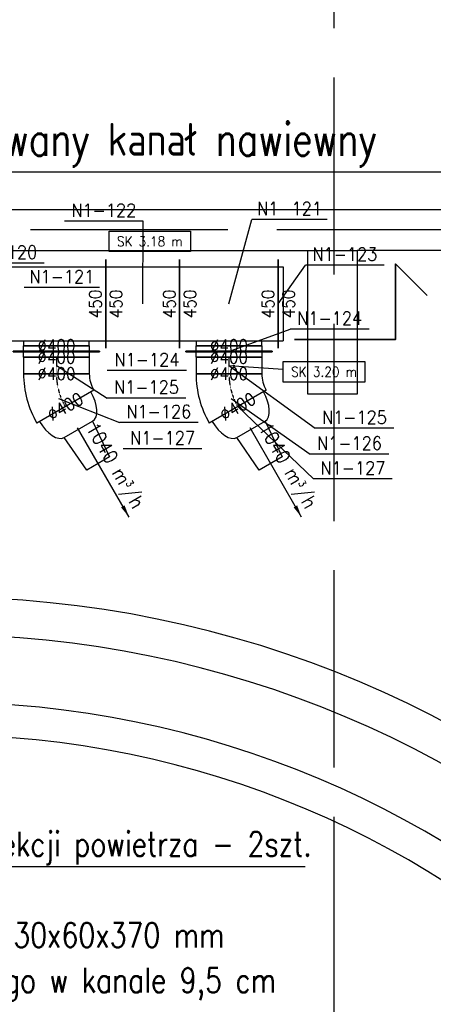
# Model space of a CAD drawing. Header units: millimetres. Extents: x -56303 to -45239, y -20463 to -4540.
# Tile 220 of 256: x -50614 to -50362, y -12049 to -11449. Entities that reach past the tile are written whole.
import ezdxf

# ---------------------------------------------------------------- set-up
doc = ezdxf.new("R2010")
doc.units = ezdxf.units.MM
doc.linetypes.add('ACAD_ISO02W100', pattern=[15, 12, -3])
doc.linetypes.add('DASHDOT', pattern=[1, 0.5, -0.25, 0, -0.25])
for name, color, linetype in [('_HVAC_opis', 3, 'Continuous'), ('_HVAC_podkład', 8, 'Continuous'), ('FLUID-N1', 7, 'Continuous'), ('FLUID-N1-60-INF', 7, 'Continuous'), ('FLUID-N1-75-DIM', 7, 'Continuous'), ('FLUID-N1-80-NUM', 7, 'Continuous'), ('FLUID-N1-85-ARRGR', 7, 'Continuous'), ('FLUID-N1-SYM', 7, 'Continuous')]:
    doc.layers.add(name, color=color, linetype=linetype)
doc.layers.add('_HVAC_przekroje', color=170, linetype='Continuous', lineweight=35)
doc.styles.add('DACH_SZACHTY_20_05_2011_JM_xref_CAD$0$OPIS1', font='ROMANS.SHX', dxfattribs={"width": 0.9})
doc.styles.add('FDBES', font='simplex.shx')
doc.styles.add('OPIS1', font='ROMANS.SHX', dxfattribs={"width": 0.9})
doc.dimstyles.new('FDBES', dxfattribs={"dimscale": 50, "dimtxt": 4, "dimasz": 2.5, "dimexe": 0.8, "dimexo": 2, "dimgap": 1, "dimtad": 1, "dimdsep": 46, "dimtxsty": 'FDBES', "dimcen": 2.5, "dimclrd": 4, "dimclre": 5, "dimadec": 0, "dimazin": 0, "dimtfac": 1, "dimtmove": 0, "dimatfit": 3, "dimfxl": 1, "dimarcsym": 0})
doc.dimstyles.new('wymiar', dxfattribs={"dimtxt": 8, "dimasz": 5, "dimexe": 0.1, "dimexo": 0.1, "dimgap": 1, "dimtad": 1, "dimdec": 0, "dimlfac": 10, "dimdsep": 46, "dimtxsty": 'OPIS1', "dimblk": 'OBLIQUE', "dimcen": 10, "dimclrd": 256, "dimclre": 256, "dimadec": 0, "dimazin": 0, "dimtfac": 1, "dimtdec": 0, "dimtmove": 0, "dimatfit": 3, "dimfxl": 1, "dimarcsym": 0})

# ---------------------------------------------------------------- blocks, each defined once
blk = doc.blocks.new('*U604')
at = {"color": 132, "linetype": 'Continuous', "lineweight": -2}
for p, q in [((-300, -270), (-300, 270)), ((300, 270), (300, -270)), ((200, -255), (-200, -255))]:
    blk.add_line(p, q, dxfattribs=at)
at = {"color": 0, "linetype": 'ByBlock', "lineweight": -2}
for p, q in [((-300, 225), (300, 225)), ((-300, -225), (300, -225)), ((-200, -225), (-200, -255)), ((200, -255), (200, -225))]:
    blk.add_line(p, q, dxfattribs=at)
blk = doc.blocks.new('*U603')
at = {"color": 0, "linetype": 'ByBlock', "lineweight": -2}
for p, q in [((-2.5, 262.5), (2.5, 262.5)), ((-2.5, 262.5), (-2.5, -262.5)), ((2.5, -262.5), (2.5, 262.5)), ((-35, 200), (-2.5, 200)), ((2.5, 200), (35, 200)), ((-2.5, -200), (-35, -200)), ((35, -200), (2.5, -200)), ((2.5, -262.5), (-2.5, -262.5))]:
    blk.add_line(p, q, dxfattribs=at)
at = {"color": 132, "linetype": 'Continuous', "lineweight": -2}
for p, q in [((-35, -200), (-35, 200)), ((35, 200), (35, -200))]:
    blk.add_line(p, q, dxfattribs=at)
blk = doc.blocks.new('*U602')
at = {"color": 132, "linetype": 'Continuous', "lineweight": -2}
for p, q in [((-50, -200), (-50, 200)), ((50, 200), (50, -200))]:
    blk.add_line(p, q, dxfattribs=at)
at = {"color": 0, "linetype": 'ByBlock', "lineweight": -2}
for p, q in [((-50, 200), (50, 200)), ((-50, -200), (50, -200))]:
    blk.add_line(p, q, dxfattribs=at)
at = {"layer": 'FLUID-N1-SYM', "color": 7, "linetype": 'DASHDOT'}
blk.add_line((-50, 0), (50, 0), dxfattribs=at)
blk = doc.blocks.new('*U605')
at = {"color": 132, "linetype": 'Continuous', "lineweight": -2}
blk.add_line((0, -270), (0, 270), dxfattribs=at)
at = {"color": 0, "linetype": 'ByBlock', "lineweight": -2}
for p, q in [((0, 225), (30, 225)), ((30, 225), (30, -225)), ((0, -225), (30, -225))]:
    blk.add_line(p, q, dxfattribs=at)
blk = doc.blocks.new('*U606')
at = {"color": 132, "linetype": 'Continuous', "lineweight": -2}
for p, q in [((-300, -270), (-300, 270)), ((300, 270), (300, -270)), ((200, -255), (-200, -255))]:
    blk.add_line(p, q, dxfattribs=at)
at = {"color": 0, "linetype": 'ByBlock', "lineweight": -2}
for p, q in [((-300, 225), (300, 225)), ((-300, -225), (300, -225)), ((-200, -225), (-200, -255)), ((200, -255), (200, -225))]:
    blk.add_line(p, q, dxfattribs=at)
blk = doc.blocks.new('*U607')
at = {"color": 0, "linetype": 'ByBlock', "lineweight": -2}
for p, q in [((-2.5, 262.5), (2.5, 262.5)), ((-2.5, 262.5), (-2.5, -262.5)), ((2.5, -262.5), (2.5, 262.5)), ((-35, 200), (-2.5, 200)), ((2.5, 200), (35, 200)), ((-2.5, -200), (-35, -200)), ((35, -200), (2.5, -200)), ((2.5, -262.5), (-2.5, -262.5))]:
    blk.add_line(p, q, dxfattribs=at)
at = {"color": 132, "linetype": 'Continuous', "lineweight": -2}
for p, q in [((-35, -200), (-35, 200)), ((35, 200), (35, -200))]:
    blk.add_line(p, q, dxfattribs=at)
blk = doc.blocks.new('*U608')
at = {"color": 132, "linetype": 'Continuous', "lineweight": -2}
for p, q in [((-50, -200), (-50, 200)), ((50, 200), (50, -200))]:
    blk.add_line(p, q, dxfattribs=at)
at = {"color": 0, "linetype": 'ByBlock', "lineweight": -2}
for p, q in [((-50, 200), (50, 200)), ((-50, -200), (50, -200))]:
    blk.add_line(p, q, dxfattribs=at)
at = {"layer": 'FLUID-N1-SYM', "color": 7, "linetype": 'DASHDOT'}
blk.add_line((-50, 0), (50, 0), dxfattribs=at)
blk = doc.blocks.new('*U609')
at = {"color": 132, "linetype": 'Continuous', "lineweight": -2}
for p, q in [((-225, -270), (-225, 270)), ((225, 270), (225, -270))]:
    blk.add_line(p, q, dxfattribs=at)
at = {"color": 0, "linetype": 'ByBlock', "lineweight": -2}
for p, q in [((-225, 225), (225, 225)), ((-225, -225), (225, -225))]:
    blk.add_line(p, q, dxfattribs=at)
blk = doc.blocks.new('*U610')
at = {"color": 0, "linetype": 'ByBlock', "lineweight": -2}
for p, q in [((-100, 160), (-80, 400)), ((-80, 400), (80, 400)), ((80, 400), (100, 160)), ((100, 160), (-100, 160))]:
    blk.add_line(p, q, dxfattribs=at)
for centre, start_param, end_param in [((-100, 0), 0, 1.570796), ((100, 0), 4.712389, 6.283185)]:
    blk.add_ellipse(centre, major_axis=(0, 160), ratio=0.5, start_param=start_param, end_param=end_param, dxfattribs=at)
blk = doc.blocks.new('*U611')
at = {"color": 132, "linetype": 'Continuous', "lineweight": -2}
for p, q in [((-213.4, -50), (133, 150)), ((213.4, -150), (-186.6, -150))]:
    blk.add_line(p, q, dxfattribs=at)
at = {"color": 0, "linetype": 'ByBlock', "lineweight": -2}
for radius in [600, 200]:
    blk.add_arc((-386.6, -150), radius, 0, 30, dxfattribs=at)
at = {"layer": 'FLUID-N1-SYM', "color": 7, "linetype": 'DASHDOT'}
blk.add_arc((-386.6, -150), 400, 0, 30, dxfattribs=at)
blk = doc.blocks.new('*U612')
at = {"color": 0, "linetype": 'ByBlock', "lineweight": -2}
for p, q in [((-100, 160), (-80, 400)), ((-80, 400), (80, 400)), ((80, 400), (100, 160)), ((100, 160), (-100, 160))]:
    blk.add_line(p, q, dxfattribs=at)
for centre, start_param, end_param in [((-100, 0), 0, 1.570796), ((100, 0), 4.712389, 6.283185)]:
    blk.add_ellipse(centre, major_axis=(0, 160), ratio=0.5, start_param=start_param, end_param=end_param, dxfattribs=at)
blk = doc.blocks.new('*U613')
at = {"color": 132, "linetype": 'Continuous', "lineweight": -2}
for p, q in [((-213.4, -50), (133, 150)), ((213.4, -150), (-186.6, -150))]:
    blk.add_line(p, q, dxfattribs=at)
at = {"color": 0, "linetype": 'ByBlock', "lineweight": -2}
for radius in [600, 200]:
    blk.add_arc((-386.6, -150), radius, 0, 30, dxfattribs=at)
at = {"layer": 'FLUID-N1-SYM', "color": 7, "linetype": 'DASHDOT'}
blk.add_arc((-386.6, -150), 400, 0, 30, dxfattribs=at)
blk = doc.blocks.new('_Oblique')
at = {"color": 0, "linetype": 'ByBlock', "lineweight": -2}
blk.add_line((-0.5, -0.5), (0.5, 0.5), dxfattribs=at)

msp = doc.modelspace()

# ---------------------------------------------------------------- linework, layer by layer
at = {"layer": '_HVAC_opis'}
msp.add_line((-50778.97, -11542.04), (-50332.31, -11542.04), dxfattribs=at)
at = {"layer": '_HVAC_opis', "color": 3}
msp.add_line((-50880.37, -11964.85), (-50440.09, -11964.85), dxfattribs=at)
at = {"layer": '_HVAC_podkład', "linetype": 'ACAD_ISO02W100', "ltscale": 10}
for p, q in [((-50422.44, -14304.55), (-50422.44, -9928.09)), ((-49287.21, -11577.36), (-53857.52, -11577.36))]:
    msp.add_line(p, q, dxfattribs=at)
at = {"layer": '_HVAC_podkład'}
for points in [[(-53403.44, -10579.36), (-53403.44, -11564.86), (-50408.44, -11564.86)], [(-50408.44, -11564.86), (-50177.27, -11564.86), (-50164.05, -11578.08), (-50175.83, -11589.86), (-50408.44, -11589.86)], [(-53403.44, -11589.86), (-50438.44, -11589.86)]]:
    msp.add_lwpolyline(points, dxfattribs=at)
msp.add_lwpolyline([(-50438.44, -11589.86), (-50408.44, -11589.86), (-50408.44, -11677.36), (-50438.44, -11677.36)], close=True, dxfattribs=at)
for radius in [657, 634, 593, 573]:
    msp.add_arc((-50662.44, -12457.86), radius, 0, 90, dxfattribs=at)
at = {"layer": '_HVAC_przekroje'}
msp.add_lwpolyline([(-50446.64, -11643.99), (-50385.07, -11643.99), (-50385.07, -11598.01), (-50365.8, -11617.28)], dxfattribs=at)
at = {"layer": 'FLUID-N1-60-INF', "color": 7}
for points in [[(-50559.44, -11578.1), (-50509.78, -11578.1), (-50509.78, -11590.5), (-50559.44, -11590.5)], [(-50453.36, -11657.51), (-50403.71, -11657.51), (-50403.71, -11669.91), (-50453.36, -11669.91)]]:
    msp.add_lwpolyline(points, close=True, dxfattribs=at)
at = {"layer": 'FLUID-N1-80-NUM', "color": 3}
for p, q in [((-50538.68, -11572.03), (-50586.57, -11572.03)), ((-50426.68, -11570.98), (-50472.51, -11570.98)), ((-50598.96, -11597.5), (-50646.85, -11597.5)), ((-50391.94, -11598.76), (-50439.82, -11598.76)), ((-50565.24, -11612.42), (-50611.07, -11612.42)), ((-50401.01, -11637.68), (-50449.24, -11637.68)), ((-50512.23, -11662.94), (-50560.46, -11662.94)), ((-50512.66, -11679.66), (-50560.55, -11679.66)), ((-50505.2, -11694.58), (-50553.08, -11694.58)), ((-50386.12, -11698.09), (-50434.01, -11698.09)), ((-50502.88, -11710.53), (-50550.77, -11710.53)), ((-50389.14, -11713.78), (-50437.03, -11713.78)), ((-50387.04, -11728.89), (-50434.93, -11728.89))]:
    msp.add_line(p, q, dxfattribs=at)

# ---------------------------------------------------------------- block references
at = {"layer": 'FLUID-N1', "color": 132, "linetype": 'Continuous', "zscale": 0.1}
for name, p, xscale, yscale in [('*U606', (-50591.44, -11622.36), 0.1000000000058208, 0.09999999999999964), ('*U609', (-50538.94, -11622.36), 0.1, 0.1), ('*U604', (-50486.44, -11622.36), 0.1000000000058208, 0.09999999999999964), ('*U605', (-50456.44, -11622.36), 0.09999999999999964, 0.1)]:
    msp.add_blockref(name, p, dxfattribs=dict(at, xscale=xscale, yscale=yscale))
for name, p, xscale, yscale, rotation in [('*U607', (-50591.44, -11651.36), 0.1000000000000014, 0.1000000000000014, 269.999999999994), ('*U603', (-50486.44, -11651.36), 0.1000000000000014, 0.1000000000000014, 269.999999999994), ('*U608', (-50591.44, -11659.86), 0.1, 0.1, 269.999999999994), ('*U602', (-50486.44, -11659.86), 0.1, 0.1, 269.999999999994), ('*U613', (-50590.1, -11679.86), 0.1000000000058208, 0.09999999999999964, 179.9999999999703), ('*U611', (-50485.1, -11679.86), 0.1000000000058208, 0.09999999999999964, 179.9999999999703), ('*U612', (-50586.08, -11684.86), 0.1000000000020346, 0.09999999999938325, 209.9999999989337), ('*U610', (-50481.08, -11684.86), 0.1000000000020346, 0.09999999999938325, 209.9999999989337)]:
    msp.add_blockref(name, p, dxfattribs=dict(at, xscale=xscale, yscale=yscale, rotation=rotation))

# ---------------------------------------------------------------- texts
at = {"layer": '_HVAC_opis', "style": 'DACH_SZACHTY_20_05_2011_JM_xref_CAD$0$OPIS1', "width": 0.8}
msp.add_text('Nowo projektowany kanał nawiewny', height=20, rotation=0.00025, dxfattribs=at).set_placement((-50777.62, -11532.13))
at = {"layer": '_HVAC_opis', "color": 6, "style": 'DACH_SZACHTY_20_05_2011_JM_xref_CAD$0$OPIS1', "width": 0.8}
msp.add_text('Urządzenie aktywnej dezynfekcji powietrza - 2szt.', height=15, rotation=0.00025, dxfattribs=at).set_placement((-50849.54, -11958.66))
at = {"layer": '_HVAC_opis', "color": 3, "style": 'DACH_SZACHTY_20_05_2011_JM_xref_CAD$0$OPIS1', "width": 0.8}
for s, p in [('Wym.(AxBxCxDxE)-55x285x430x60x370 mm', (-50852.19, -12014.07)), ('Średnica otworu montażowego w kanale 9,5 cm', (-50852.19, -12041.6))]:
    msp.add_text(s, height=15, rotation=0.00025, dxfattribs=at).set_placement(p)
at = {"layer": 'FLUID-N1-60-INF', "color": 7, "char_height": 6, "attachment_point": 5, "line_spacing_factor": 1.1, "style": 'OPIS1'}
for s, insert in [('SK 3.18 m', (-50534.61, -11584.3)), ('SK 3.20 m', (-50428.54, -11663.71))]:
    msp.add_mtext(s, dxfattribs=dict(at, insert=insert))
at = {"layer": 'FLUID-N1-75-DIM', "color": 61, "char_height": 7.5, "attachment_point": 5, "style": 'OPIS1'}
for s, insert, rotation in [('450\\P450', (-50561.44, -11622.36), 90), ('450\\P450', (-50561.44, -11622.36), 90), ('450\\P450', (-50516.44, -11622.36), 90), ('450\\P450', (-50456.44, -11622.36), 90), ('∅400\\P', (-50586.08, -11684.86), 30), ('∅400\\P', (-50481.08, -11684.86), 30)]:
    msp.add_mtext(s, dxfattribs=dict(at, insert=insert, rotation=rotation))
for insert in [(-50591.44, -11647.86), (-50486.44, -11647.86), (-50591.44, -11654.86), (-50486.44, -11654.86), (-50591.44, -11664.86), (-50486.44, -11664.86)]:
    msp.add_mtext('∅400\\P', dxfattribs=dict(at, insert=insert))
at = {"layer": 'FLUID-N1-80-NUM', "color": 6, "char_height": 8, "attachment_point": 5, "style": 'OPIS1'}
for s, insert in [('N1-122\\P ', (-50562.62, -11572.03)), ('N1-121\\P ', (-50449.6, -11570.98)), ('N1-120\\P ', (-50622.9, -11597.5)), ('N1-123\\P ', (-50415.88, -11598.76)), ('N1-121\\P ', (-50588.16, -11612.42)), ('N1-124\\P ', (-50425.13, -11637.68)), ('N1-124\\P ', (-50536.35, -11662.94)), ('N1-125\\P ', (-50536.6, -11679.66)), ('N1-126\\P ', (-50529.14, -11694.58)), ('N1-125\\P ', (-50410.06, -11698.09)), ('N1-127\\P ', (-50526.82, -11710.53)), ('N1-126\\P ', (-50413.08, -11713.78)), ('N1-127\\P ', (-50410.98, -11728.89))]:
    msp.add_mtext(s, dxfattribs=dict(at, insert=insert))
at = {"layer": 'FLUID-N1-85-ARRGR', "color": 3, "char_height": 8.5, "attachment_point": 5, "rotation": 300, "style": 'OPIS1'}
for insert in [(-50562.92, -11724.98), (-50457.92, -11724.98)]:
    msp.add_mtext('1040 m{\\A2;\\H0.5x;3}/h\\P ', dxfattribs=dict(at, insert=insert))

# ---------------------------------------------------------------- leaders
at = {"layer": 'FLUID-N1-60-INF', "color": 3}
msp.add_leader([(-50486.44, -11659.86), (-50453.36, -11662.06)], dimstyle='wymiar', override={"dimscale": 0.75, "dimclrd": 7, "dimclre": 7}, dxfattribs=at)
at = {"layer": 'FLUID-N1-80-NUM', "color": 3}
for points in [[(-50538.94, -11622.36), (-50538.68, -11572.03)], [(-50486.44, -11622.36), (-50472.51, -11570.98)], [(-50456.44, -11622.36), (-50439.82, -11598.76)], [(-50591.44, -11659.86), (-50560.55, -11679.66)], [(-50590.1, -11679.86), (-50553.08, -11694.58)]]:
    msp.add_leader(points, dimstyle='wymiar', override={"dimscale": 0.1, "dimclrd": 3, "dimclre": 3}, dxfattribs=at)
at = {"layer": 'FLUID-N1-80-NUM'}
for points in [[(-50486.44, -11651.36), (-50449.24, -11637.68)], [(-50486.44, -11659.86), (-50434.01, -11698.09)], [(-50485.1, -11679.86), (-50437.03, -11713.78)], [(-50481.08, -11684.86), (-50434.93, -11728.89)]]:
    msp.add_leader(points, dimstyle='wymiar', override={"dimscale": 0.1, "dimclrd": 3, "dimclre": 3}, dxfattribs=at)
at = {"layer": 'FLUID-N1-85-ARRGR', "color": 3}
for points in [[(-50547.26, -11752.11), (-50578.58, -11697.85)], [(-50442.26, -11752.11), (-50473.58, -11697.85)]]:
    msp.add_leader(points, dimstyle='FDBES', override={"dimscale": 3, "dimclrd": 3}, dxfattribs=at)

doc.saveas('drawing.dxf')
